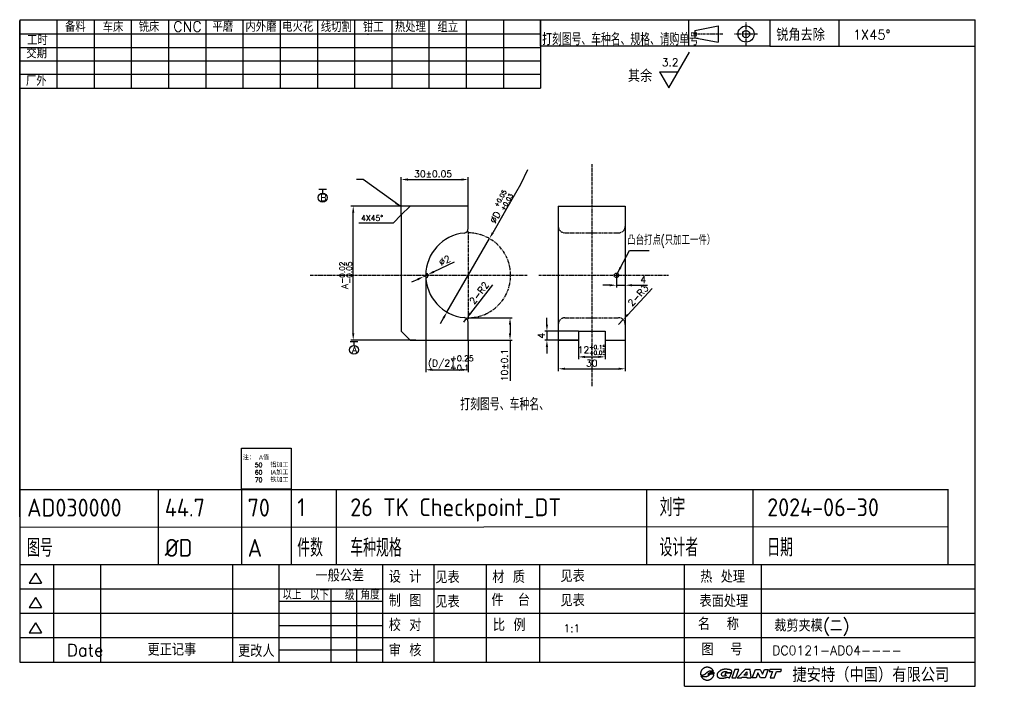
# Model space of a CAD drawing. Extents: x 3608 to 4049, y -2875 to -2577.
import ezdxf

# ---------------------------------------------------------------- set-up
doc = ezdxf.new("R2010")
doc.units = 0
doc.header["$MEASUREMENT"] = 0
doc.linetypes.add('CENTER', pattern=[2, 1.25, -0.25, 0.25, -0.25])
doc.linetypes.add('PHANTOM', pattern=[2.5, 1.25, -0.25, 0.25, -0.25, 0.25, -0.25])
doc.layers.get('0').update_dxf_attribs({"linetype": 'CONTINUOUS'})
doc.layers.get('DEFPOINTS').update_dxf_attribs({"linetype": 'CONTINUOUS'})
for name, color, linetype in [('CEN', 1, 'CENTER'), ('CON', 7, 'CONTINUOUS'), ('DIM', 7, 'CONTINUOUS'), ('F', 7, 'CONTINUOUS'), ('TXT', 7, 'CONTINUOUS')]:
    doc.layers.add(name, color=color, linetype=linetype)
doc.layers.add('UTI', color=4, linetype='PHANTOM', plot=False)
doc.styles.add('ACISOTS', font='isocp.shx', dxfattribs={"height": 8, "bigfont": 'gbcbig.shx'})
doc.styles.add('HZ', font='complex.shx', dxfattribs={"bigfont": 'HZFS.SHX'})
doc.styles.get("Standard").update_dxf_attribs({"font": 'txt.shx', "bigfont": 'hzfs.shx'})
doc.styles.add('USER1', font='simplex', dxfattribs={"bigfont": 'dayum'})
doc.dimstyles.get("Standard").update_dxf_attribs({"dimtxt": 3, "dimasz": 3, "dimexe": 1, "dimexo": 0, "dimgap": 1, "dimtad": 1, "dimdec": 3, "dimrnd": 0.01, "dimdsep": 46, "dimtxsty": 'STANDARD', "dimcen": 0.09, "dimazin": 2, "dimtfac": 1, "dimtdec": 3, "dimtmove": 0, "dimatfit": 3, "dimfxl": 1, "dimtolj": 1, "dimarcsym": 0})

# ---------------------------------------------------------------- blocks, each defined once
blk = doc.blocks.new('*D12')
at = {"layer": 'DEFPOINTS', "color": 0, "transparency": 16777216}
for p in [(3875.2, -2691.32), (3879.2, -2691.32), (3879.2, -2695.76)]:
    blk.add_point(p, dxfattribs=at)
at = {"layer": 'DIM', "color": 0, "lineweight": -2, "transparency": 16777216}
for p, q in [((3875.2, -2691.32), (3875.2, -2696.76)), ((3879.2, -2691.32), (3879.2, -2696.76)), ((3872.2, -2695.76), (3869.2, -2695.76)), ((3875.2, -2695.76), (3879.2, -2695.76)), ((3882.2, -2695.76), (3889.2, -2695.76))]:
    blk.add_line(p, q, dxfattribs=at)
at = {"layer": 'DIM', "color": 0, "transparency": 16777216}
for points in [[(3872.2, -2695.26), (3872.2, -2696.26), (3875.2, -2695.76)], [(3882.2, -2695.26), (3882.2, -2696.26), (3879.2, -2695.76)]]:
    blk.add_solid(points, dxfattribs=at)
at = {"layer": 'DIM', "color": 0, "transparency": 16777216, "insert": (3887.2, -2693.26), "char_height": 3, "attachment_point": 5}
blk.add_mtext('\\A1;4', dxfattribs=at)
blk = doc.blocks.new('*D13')
at = {"layer": 'DEFPOINTS', "color": 0, "transparency": 16777216}
for p in [(3788.97, -2691.85), (3790.78, -2691)]:
    blk.add_point(p, dxfattribs=at)
at = {"layer": 'DIM', "color": 0, "lineweight": -2, "transparency": 16777216}
for p, q in [((3802.54, -2685.46), (3793.5, -2689.72)), ((3786.26, -2693.13), (3783.55, -2694.41)), ((3788.97, -2691.85), (3790.78, -2691))]:
    blk.add_line(p, q, dxfattribs=at)
at = {"layer": 'DIM', "color": 0, "transparency": 16777216}
for points in [[(3786.05, -2692.68), (3786.47, -2693.58), (3788.97, -2691.85)], [(3793.28, -2689.27), (3793.71, -2690.17), (3790.78, -2691)]]:
    blk.add_solid(points, dxfattribs=at)
at = {"layer": 'DIM', "color": 0, "transparency": 16777216, "insert": (3798.31, -2684.69), "char_height": 3, "attachment_point": 5, "rotation": 25.2288}
blk.add_mtext('\\A1;∅2', dxfattribs=at)
blk = doc.blocks.new('*D14')
at = {"layer": 'DEFPOINTS', "color": 0, "transparency": 16777216}
for p in [(3808.1, -2710.64), (3806.88, -2712.22)]:
    blk.add_point(p, dxfattribs=at)
at = {"layer": 'DIM', "color": 0, "lineweight": -2, "transparency": 16777216}
for p, q in [((3819.69, -2695.58), (3809.93, -2708.26)), ((3806.88, -2712.22), (3808.1, -2710.64))]:
    blk.add_line(p, q, dxfattribs=at)
at = {"layer": 'DIM', "color": 0, "transparency": 16777216}
blk.add_solid([(3809.53, -2707.95), (3810.33, -2708.56), (3808.1, -2710.64)], dxfattribs=at)
at = {"layer": 'DIM', "color": 0, "transparency": 16777216, "insert": (3813.75, -2699.21), "char_height": 3, "attachment_point": 5, "rotation": 52.3917}
blk.add_mtext('\\A1;2-R2', dxfattribs=at)
blk = doc.blocks.new('*D15')
at = {"layer": 'DEFPOINTS', "color": 0, "transparency": 16777216}
for p in [(3876.2, -2713.32), (3878.25, -2711.12)]:
    blk.add_point(p, dxfattribs=at)
at = {"layer": 'DIM', "color": 0, "lineweight": -2, "transparency": 16777216}
for p, q in [((3891.23, -2697.25), (3880.3, -2708.93)), ((3876.2, -2713.32), (3878.25, -2711.12))]:
    blk.add_line(p, q, dxfattribs=at)
at = {"layer": 'DIM', "color": 0, "transparency": 16777216}
blk.add_solid([(3879.93, -2708.59), (3880.66, -2709.27), (3878.25, -2711.12)], dxfattribs=at)
at = {"layer": 'DIM', "color": 0, "transparency": 16777216, "insert": (3884.96, -2700.29), "char_height": 3, "attachment_point": 5, "rotation": 46.9233}
blk.add_mtext('\\A1;2-R3', dxfattribs=at)
blk = doc.blocks.new('*D16')
at = {"layer": 'DEFPOINTS', "color": 0, "transparency": 16777216}
for p in [(3849.2, -2720.32), (3879.2, -2720.32), (3879.2, -2733.13)]:
    blk.add_point(p, dxfattribs=at)
at = {"layer": 'DIM', "color": 0, "lineweight": -2, "transparency": 16777216}
for p, q in [((3849.2, -2720.32), (3849.2, -2734.13)), ((3879.2, -2720.32), (3879.2, -2734.13)), ((3852.2, -2733.13), (3876.2, -2733.13))]:
    blk.add_line(p, q, dxfattribs=at)
at = {"layer": 'DIM', "color": 0, "transparency": 16777216}
for points in [[(3852.2, -2732.63), (3852.2, -2733.63), (3849.2, -2733.13)], [(3876.2, -2732.63), (3876.2, -2733.63), (3879.2, -2733.13)]]:
    blk.add_solid(points, dxfattribs=at)
at = {"layer": 'DIM', "color": 0, "transparency": 16777216, "insert": (3864.2, -2730.63), "char_height": 3, "attachment_point": 5}
blk.add_mtext('\\A1;30', dxfattribs=at)
blk = doc.blocks.new('*D17')
at = {"layer": 'DEFPOINTS', "color": 0, "transparency": 16777216}
for p in [(3858.2, -2720.32), (3870.2, -2720.32), (3870.2, -2727.8)]:
    blk.add_point(p, dxfattribs=at)
at = {"layer": 'DIM', "color": 0, "lineweight": -2, "transparency": 16777216}
for p, q in [((3858.2, -2720.32), (3858.2, -2728.8)), ((3870.2, -2720.32), (3870.2, -2728.8)), ((3861.2, -2727.8), (3867.2, -2727.8))]:
    blk.add_line(p, q, dxfattribs=at)
at = {"layer": 'DIM', "color": 0, "transparency": 16777216}
for points in [[(3861.2, -2727.3), (3861.2, -2728.3), (3858.2, -2727.8)], [(3867.2, -2727.3), (3867.2, -2728.3), (3870.2, -2727.8)]]:
    blk.add_solid(points, dxfattribs=at)
at = {"layer": 'DIM', "color": 0, "transparency": 16777216, "insert": (3864.2, -2724.7), "char_height": 3, "attachment_point": 5}
blk.add_mtext('\\A1;12{\\H1.8;\\S+0.15^ +0.05;}', dxfattribs=at)
blk = doc.blocks.new('*D18')
at = {"layer": 'DEFPOINTS', "color": 0, "transparency": 16777216}
for p in [(3808.88, -2710.32), (3827.6, -2710.32), (3808.88, -2720.32)]:
    blk.add_point(p, dxfattribs=at)
at = {"layer": 'DIM', "color": 0, "lineweight": -2, "transparency": 16777216}
for p, q in [((3808.88, -2710.32), (3828.6, -2710.32)), ((3827.6, -2713.32), (3827.6, -2717.32)), ((3808.88, -2720.32), (3828.6, -2720.32)), ((3827.6, -2720.32), (3827.6, -2738.5))]:
    blk.add_line(p, q, dxfattribs=at)
at = {"layer": 'DIM', "color": 0, "transparency": 16777216}
for points in [[(3827.1, -2713.32), (3828.1, -2713.32), (3827.6, -2710.32)], [(3827.1, -2717.32), (3828.1, -2717.32), (3827.6, -2720.32)]]:
    blk.add_solid(points, dxfattribs=at)
at = {"layer": 'DIM', "color": 0, "transparency": 16777216, "insert": (3825.1, -2731.5), "char_height": 3, "attachment_point": 5, "rotation": 90}
blk.add_mtext('\\A1;10±0.1', dxfattribs=at)
blk = doc.blocks.new('*D19')
at = {"layer": 'DEFPOINTS', "color": 0, "transparency": 16777216}
for p in [(3858.2, -2716.32), (3844.12, -2720.32), (3858.2, -2720.32)]:
    blk.add_point(p, dxfattribs=at)
at = {"layer": 'DIM', "color": 0, "lineweight": -2, "transparency": 16777216}
for p, q in [((3844.12, -2713.32), (3844.12, -2710.32)), ((3858.2, -2716.32), (3843.12, -2716.32)), ((3844.12, -2716.32), (3844.12, -2720.32)), ((3858.2, -2720.32), (3843.12, -2720.32)), ((3844.12, -2723.32), (3844.12, -2726.32))]:
    blk.add_line(p, q, dxfattribs=at)
at = {"layer": 'DIM', "color": 0, "transparency": 16777216}
for points in [[(3843.62, -2713.32), (3844.62, -2713.32), (3844.12, -2716.32)], [(3843.62, -2723.32), (3844.62, -2723.32), (3844.12, -2720.32)]]:
    blk.add_solid(points, dxfattribs=at)
at = {"layer": 'DIM', "color": 0, "transparency": 16777216, "insert": (3841.62, -2718.32), "char_height": 3, "attachment_point": 5, "rotation": 90}
blk.add_mtext('\\A1;4', dxfattribs=at)
blk = doc.blocks.new('*D20')
at = {"layer": 'DEFPOINTS', "color": 0, "transparency": 16777216}
for p in [(3818.39, -2674.87), (3799.37, -2707.76)]:
    blk.add_point(p, dxfattribs=at)
at = {"layer": 'DIM', "color": 0, "lineweight": -2, "transparency": 16777216}
for p, q in [((3824.9, -2663.61), (3819.89, -2672.27)), ((3799.37, -2707.76), (3818.39, -2674.87)), ((3797.86, -2710.36), (3796.36, -2712.96))]:
    blk.add_line(p, q, dxfattribs=at)
at = {"layer": 'DIM', "color": 0, "transparency": 16777216}
for points in [[(3819.46, -2672.02), (3820.33, -2672.52), (3818.39, -2674.87)], [(3797.43, -2710.11), (3798.3, -2710.61), (3799.37, -2707.76)]]:
    blk.add_solid(points, dxfattribs=at)
at = {"layer": 'DIM', "color": 0, "transparency": 16777216, "insert": (3820.98, -2665.39), "char_height": 3, "attachment_point": 5, "rotation": 59.9558}
blk.add_mtext('\\A1;%%CD', dxfattribs=at)
blk = doc.blocks.new('*D21')
at = {"layer": 'DEFPOINTS', "color": 0, "transparency": 16777216}
for p in [(3789.88, -2691.43), (3808.88, -2720.32), (3808.88, -2733.57)]:
    blk.add_point(p, dxfattribs=at)
at = {"layer": 'DIM', "color": 0, "lineweight": -2, "transparency": 16777216}
for p, q in [((3789.88, -2691.43), (3789.88, -2734.57)), ((3808.88, -2720.32), (3808.88, -2734.57)), ((3792.88, -2733.57), (3805.88, -2733.57))]:
    blk.add_line(p, q, dxfattribs=at)
at = {"layer": 'DIM', "color": 0, "transparency": 16777216}
for points in [[(3792.88, -2733.07), (3792.88, -2734.07), (3789.88, -2733.57)], [(3805.88, -2733.07), (3805.88, -2734.07), (3808.88, -2733.57)]]:
    blk.add_solid(points, dxfattribs=at)
at = {"layer": 'DIM', "color": 0, "transparency": 16777216, "insert": (3796.75, -2731.07), "char_height": 3, "attachment_point": 5}
blk.add_mtext('\\A1;(D/2)', dxfattribs=at)
blk = doc.blocks.new('*D22')
at = {"layer": 'DEFPOINTS', "color": 0, "transparency": 16777216}
for p in [(3808.88, -2648.47), (3808.88, -2660.32), (3778.88, -2664.32)]:
    blk.add_point(p, dxfattribs=at)
at = {"layer": 'DIM', "color": 0, "lineweight": -2, "transparency": 16777216}
for p, q in [((3778.88, -2664.32), (3778.88, -2647.47)), ((3781.88, -2648.47), (3805.88, -2648.47)), ((3808.88, -2660.32), (3808.88, -2647.47))]:
    blk.add_line(p, q, dxfattribs=at)
at = {"layer": 'DIM', "color": 0, "transparency": 16777216}
for points in [[(3781.88, -2647.97), (3781.88, -2648.97), (3778.88, -2648.47)], [(3805.88, -2647.97), (3805.88, -2648.97), (3808.88, -2648.47)]]:
    blk.add_solid(points, dxfattribs=at)
at = {"layer": 'DIM', "color": 0, "transparency": 16777216, "insert": (3793.15, -2645.97), "char_height": 3, "attachment_point": 5}
blk.add_mtext('\\A1;30±0.05', dxfattribs=at)
blk = doc.blocks.new('GIANT')
for p, q in [((231.68, 30.5), (231.59, 30.43)), ((231.77, 30.56), (231.68, 30.5)), ((231.87, 30.62), (231.77, 30.56)), ((231.97, 30.68), (231.87, 30.62)), ((232.07, 30.73), (231.97, 30.68)), ((232.17, 30.77), (232.07, 30.73)), ((232.27, 30.81), (232.17, 30.77)), ((232.38, 30.85), (232.27, 30.81)), ((232.49, 30.88), (232.38, 30.85)), ((232.6, 30.91), (232.49, 30.88)), ((232.72, 30.93), (232.6, 30.91)), ((232.83, 30.94), (232.72, 30.93)), ((232.95, 30.95), (232.83, 30.94)), ((233.07, 30.96), (232.95, 30.95)), ((233.18, 30.95), (233.07, 30.96)), ((233.3, 30.95), (233.18, 30.95)), ((233.42, 30.93), (233.3, 30.95)), ((233.53, 30.91), (233.42, 30.93)), ((233.65, 30.89), (233.53, 30.91)), ((233.76, 30.86), (233.65, 30.89)), ((233.87, 30.82), (233.76, 30.86)), ((233.98, 30.78), (233.87, 30.82)), ((234.09, 30.74), (233.98, 30.78)), ((234.19, 30.68), (234.09, 30.74)), ((234.29, 30.63), (234.19, 30.68)), ((234.39, 30.57), (234.29, 30.63)), ((234.49, 30.5), (234.39, 30.57)), ((234.58, 30.43), (234.49, 30.5)), ((230.79, 28.9), (230.78, 28.78)), ((230.78, 28.78), (230.78, 28.67)), ((230.78, 28.67), (230.79, 28.56)), ((230.8, 29.01), (230.79, 28.9)), ((230.79, 28.56), (230.8, 28.45)), ((230.82, 29.12), (230.8, 29.01)), ((230.8, 28.45), (230.82, 28.34)), ((230.84, 29.23), (230.82, 29.12)), ((230.82, 28.34), (230.9, 28.32)), ((230.87, 29.33), (230.84, 29.23)), ((230.9, 29.44), (230.87, 29.33)), ((230.94, 29.55), (230.9, 29.44)), ((230.9, 28.32), (230.98, 28.31)), ((231.01, 27.94), (230.93, 27.97)), ((230.93, 27.97), (230.97, 27.88)), ((230.98, 29.65), (230.94, 29.55)), ((230.97, 27.88), (231.01, 27.79)), ((231.03, 29.75), (230.98, 29.65)), ((230.98, 28.31), (231.07, 28.3)), ((231.08, 27.91), (231.01, 27.94)), ((231.01, 27.79), (231.06, 27.7)), ((231.09, 29.84), (231.03, 29.75)), ((231.06, 27.7), (231.11, 27.61)), ((231.07, 28.3), (231.15, 28.29)), ((231.15, 27.88), (231.08, 27.91)), ((231.15, 29.94), (231.09, 29.84)), ((231.11, 27.61), (231.17, 27.53)), ((231.21, 30.03), (231.15, 29.94)), ((231.15, 28.29), (231.23, 28.28)), ((231.23, 27.85), (231.15, 27.88)), ((231.17, 27.53), (231.23, 27.45)), ((231.28, 30.12), (231.21, 30.03)), ((231.23, 28.28), (231.31, 28.28)), ((231.3, 27.81), (231.23, 27.85)), ((231.23, 27.45), (231.29, 27.37)), ((231.35, 30.2), (231.28, 30.12)), ((231.29, 27.37), (231.36, 27.29)), ((231.38, 27.79), (231.3, 27.81)), ((231.31, 28.28), (231.39, 28.28)), ((231.43, 30.28), (231.35, 30.2)), ((231.36, 27.29), (231.43, 27.22)), ((231.46, 27.76), (231.38, 27.79)), ((231.39, 28.28), (231.48, 28.28)), ((231.51, 30.36), (231.43, 30.28)), ((231.43, 27.22), (231.5, 27.15)), ((231.53, 27.73), (231.46, 27.76)), ((231.48, 28.28), (231.56, 28.28)), ((231.5, 27.15), (231.57, 27.09)), ((231.59, 30.43), (231.51, 30.36)), ((231.61, 27.71), (231.53, 27.73)), ((231.56, 28.28), (231.64, 28.29)), ((231.57, 27.09), (231.65, 27.02)), ((231.69, 27.69), (231.61, 27.71)), ((231.64, 28.29), (231.72, 28.31)), ((231.77, 27.67), (231.69, 27.69)), ((231.72, 28.31), (231.8, 28.32)), ((231.85, 27.66), (231.77, 27.67)), ((231.8, 28.32), (231.88, 28.35)), ((231.93, 27.65), (231.85, 27.66)), ((231.88, 28.35), (231.96, 28.37)), ((232.01, 27.64), (231.93, 27.65)), ((231.96, 28.37), (232.03, 28.41)), ((232.09, 27.63), (232.01, 27.64)), ((232.03, 28.41), (232.11, 28.44)), ((232.18, 27.63), (232.09, 27.63)), ((232.11, 28.44), (232.18, 28.49)), ((232.18, 28.49), (232.25, 28.53)), ((232.26, 27.62), (232.18, 27.63)), ((232.25, 28.53), (232.31, 28.58)), ((232.34, 27.62), (232.26, 27.62)), ((232.31, 28.58), (232.37, 28.63)), ((232.42, 27.63), (232.34, 27.62)), ((232.37, 28.63), (232.44, 28.69)), ((232.5, 27.64), (232.42, 27.63)), ((232.44, 28.69), (232.5, 28.74)), ((232.5, 28.74), (232.56, 28.8)), ((232.58, 27.64), (232.5, 27.64)), ((232.56, 28.8), (232.62, 28.86)), ((232.66, 27.66), (232.58, 27.64)), ((232.62, 28.86), (232.68, 28.91)), ((232.74, 27.67), (232.66, 27.66)), ((232.68, 28.91), (232.74, 28.97)), ((232.74, 28.97), (232.8, 29.03)), ((232.82, 27.69), (232.74, 27.67)), ((232.8, 29.03), (232.86, 29.08)), ((232.9, 27.72), (232.82, 27.69)), ((232.86, 29.08), (232.92, 29.13)), ((232.98, 27.74), (232.9, 27.72)), ((232.92, 29.13), (232.98, 29.19)), ((232.98, 29.19), (233.05, 29.24)), ((233.05, 27.77), (232.98, 27.74)), ((233.05, 29.24), (233.11, 29.29)), ((233.13, 27.8), (233.05, 27.77)), ((233.11, 29.29), (233.18, 29.33)), ((233.2, 27.84), (233.13, 27.8)), ((233.18, 29.33), (233.25, 29.38)), ((233.27, 27.88), (233.2, 27.84)), ((233.25, 29.38), (233.32, 29.42)), ((233.34, 27.92), (233.27, 27.88)), ((233.28, 28.48), (233.35, 28.58)), ((233.38, 28.54), (233.28, 28.48)), ((233.32, 29.42), (233.39, 29.46)), ((233.41, 27.97), (233.34, 27.92)), ((233.35, 28.58), (233.43, 28.68)), ((233.48, 28.6), (233.38, 28.54)), ((233.39, 29.46), (233.46, 29.5)), ((233.47, 28.01), (233.41, 27.97)), ((233.43, 28.68), (233.51, 28.77)), ((233.46, 29.5), (233.54, 29.54)), ((233.54, 28.06), (233.47, 28.01)), ((233.59, 28.66), (233.48, 28.6)), ((233.51, 28.77), (233.61, 28.86)), ((233.54, 29.54), (233.61, 29.57)), ((233.6, 28.12), (233.54, 28.06)), ((233.69, 28.72), (233.59, 28.66)), ((233.66, 28.17), (233.6, 28.12)), ((233.61, 29.57), (233.69, 29.6)), ((233.61, 28.86), (233.7, 28.93)), ((233.72, 28.22), (233.66, 28.17)), ((233.69, 29.6), (233.77, 29.63)), ((233.8, 28.77), (233.69, 28.72)), ((233.7, 28.93), (233.8, 29.01)), ((233.78, 28.28), (233.72, 28.22)), ((233.77, 29.63), (233.84, 29.66)), ((233.85, 28.33), (233.78, 28.28)), ((233.8, 29.01), (233.91, 29.07)), ((233.91, 28.82), (233.8, 28.77)), ((233.84, 29.66), (233.92, 29.68)), ((233.91, 28.38), (233.85, 28.33)), ((233.91, 29.07), (234.02, 29.13)), ((234.02, 28.86), (233.91, 28.82)), ((233.97, 28.43), (233.91, 28.38)), ((233.92, 29.68), (234, 29.7)), ((234.04, 28.48), (233.97, 28.43)), ((234, 29.7), (234.08, 29.72)), ((234.02, 29.13), (234.13, 29.18)), ((234.13, 28.9), (234.02, 28.86)), ((234.11, 28.52), (234.04, 28.48)), ((234.08, 29.72), (234.16, 29.73)), ((234.18, 28.56), (234.11, 28.52)), ((234.13, 29.18), (234.25, 29.22)), ((234.25, 28.92), (234.13, 28.9)), ((234.16, 29.73), (234.25, 29.74)), ((234.26, 28.58), (234.18, 28.56)), ((234.25, 29.74), (234.33, 29.75)), ((234.25, 29.22), (234.37, 29.25)), ((234.37, 28.94), (234.25, 28.92)), ((234.34, 28.61), (234.26, 28.58)), ((234.33, 29.75), (234.41, 29.75)), ((234.42, 28.62), (234.34, 28.61)), ((234.37, 29.25), (234.49, 29.28)), ((234.49, 28.95), (234.37, 28.94)), ((234.41, 29.75), (234.49, 29.75)), ((234.5, 28.62), (234.42, 28.62)), ((234.49, 29.75), (234.58, 29.75)), ((234.49, 29.28), (234.62, 29.3)), ((234.61, 28.94), (234.49, 28.95)), ((234.58, 28.62), (234.5, 28.62)), ((234.56, 27.05), (234.63, 27.12)), ((234.67, 30.35), (234.58, 30.43)), ((234.58, 29.75), (234.66, 29.74)), ((234.66, 28.62), (234.58, 28.62)), ((234.72, 28.93), (234.61, 28.94)), ((234.62, 29.3), (234.74, 29.31)), ((234.63, 27.12), (234.71, 27.19)), ((234.66, 29.74), (234.74, 29.73)), ((234.74, 28.61), (234.66, 28.62)), ((234.75, 30.27), (234.67, 30.35)), ((234.71, 27.19), (234.78, 27.26)), ((234.84, 28.91), (234.72, 28.93)), ((234.74, 29.73), (234.82, 29.72)), ((234.74, 29.31), (234.86, 29.31)), ((234.82, 28.59), (234.74, 28.61)), ((234.83, 30.18), (234.75, 30.27)), ((234.78, 27.26), (234.85, 27.33)), ((234.82, 29.72), (234.9, 29.7)), ((234.9, 28.57), (234.82, 28.59)), ((234.91, 30.1), (234.83, 30.18)), ((234.96, 28.88), (234.84, 28.91)), ((234.85, 27.33), (234.91, 27.41)), ((234.86, 29.31), (234.99, 29.3)), ((234.9, 29.7), (234.98, 29.68)), ((234.98, 28.55), (234.9, 28.57)), ((234.98, 30), (234.91, 30.1)), ((234.91, 27.41), (234.97, 27.49)), ((235.07, 28.84), (234.96, 28.88)), ((234.97, 27.49), (235.03, 27.57)), ((235.05, 29.91), (234.98, 30)), ((234.98, 29.68), (235.06, 29.65)), ((235.06, 28.53), (234.98, 28.55)), ((234.99, 29.3), (235.11, 29.28)), ((235.03, 27.57), (235.08, 27.66)), ((235.11, 29.81), (235.05, 29.91)), ((235.06, 29.65), (235.13, 29.63)), ((235.13, 28.5), (235.06, 28.53)), ((235.18, 28.8), (235.07, 28.84)), ((235.08, 27.66), (235.13, 27.74)), ((235.16, 29.7), (235.11, 29.81)), ((235.11, 29.28), (235.23, 29.24)), ((235.13, 29.63), (235.21, 29.6)), ((235.21, 28.47), (235.13, 28.5)), ((235.13, 27.74), (235.18, 27.83)), ((235.21, 29.6), (235.16, 29.7)), ((235.29, 28.74), (235.18, 28.8)), ((235.18, 27.83), (235.22, 27.93)), ((235.28, 28.44), (235.21, 28.47)), ((235.22, 27.93), (235.26, 28.02)), ((235.23, 29.24), (235.34, 29.19)), ((235.26, 28.02), (235.29, 28.12)), ((235.36, 28.41), (235.28, 28.44)), ((235.39, 28.67), (235.29, 28.74)), ((235.29, 28.12), (235.32, 28.21)), ((235.32, 28.21), (235.34, 28.31)), ((235.34, 29.19), (235.36, 29.09)), ((235.34, 28.31), (235.36, 28.41)), ((235.36, 29.09), (235.37, 28.98)), ((235.37, 28.98), (235.38, 28.88)), ((235.38, 28.88), (235.39, 28.78)), ((235.39, 28.78), (235.39, 28.67)), ((236.46, 28.45), (236.44, 28.33)), ((236.44, 28.33), (236.44, 28.22)), ((236.44, 28.22), (236.44, 28.1)), ((236.44, 28.1), (236.46, 27.98)), ((236.5, 28.56), (236.46, 28.45)), ((236.46, 27.98), (236.5, 27.87)), ((236.54, 28.67), (236.5, 28.56)), ((236.5, 27.87), (236.56, 27.77)), ((236.59, 28.78), (236.54, 28.67)), ((236.56, 27.77), (236.62, 27.67)), ((236.64, 28.88), (236.59, 28.78)), ((236.62, 27.67), (236.7, 27.58)), ((236.7, 28.98), (236.64, 28.88)), ((236.77, 29.08), (236.7, 28.98)), ((236.7, 27.58), (236.79, 27.51)), ((236.85, 29.17), (236.77, 29.08)), ((236.79, 27.51), (236.89, 27.44)), ((236.92, 29.26), (236.85, 29.17)), ((236.89, 27.44), (236.99, 27.38)), ((237, 29.34), (236.92, 29.26)), ((236.99, 27.38), (237.09, 27.33)), ((237.09, 29.42), (237, 29.34)), ((237.18, 29.5), (237.09, 29.42)), ((237.09, 27.33), (237.2, 27.29)), ((237.27, 29.58), (237.18, 29.5)), ((237.2, 27.29), (237.32, 27.25)), ((237.36, 29.65), (237.27, 29.58)), ((237.32, 27.25), (237.43, 27.22)), ((237.46, 29.71), (237.36, 29.65)), ((237.43, 27.22), (237.54, 27.2)), ((237.56, 29.78), (237.46, 29.71)), ((237.54, 27.2), (237.66, 27.18)), ((237.66, 29.84), (237.56, 29.78)), ((237.76, 29.89), (237.66, 29.84)), ((237.66, 27.18), (237.78, 27.17)), ((237.87, 29.95), (237.76, 29.89)), ((237.78, 27.17), (237.89, 27.16)), ((237.97, 30), (237.87, 29.95)), ((237.89, 27.16), (238.01, 27.16)), ((238.08, 30.04), (237.97, 30)), ((237.99, 28.53), (238, 28.65)), ((238, 28.41), (237.99, 28.53)), ((238, 28.65), (238.04, 28.77)), ((238.03, 28.29), (238, 28.41)), ((238.01, 27.16), (238.13, 27.16)), ((238.08, 28.17), (238.03, 28.29)), ((238.04, 28.77), (238.09, 28.89)), ((238.19, 30.08), (238.08, 30.04)), ((238.16, 28.07), (238.08, 28.17)), ((238.09, 28.89), (238.15, 28.99)), ((238.13, 27.16), (238.25, 27.16)), ((238.15, 28.99), (238.23, 29.09)), ((238.25, 27.99), (238.16, 28.07)), ((238.3, 30.12), (238.19, 30.08)), ((238.23, 29.09), (238.32, 29.17)), ((238.35, 27.92), (238.25, 27.99)), ((238.25, 27.16), (238.36, 27.17)), ((238.42, 30.15), (238.3, 30.12)), ((238.32, 29.17), (238.42, 29.25)), ((238.47, 27.88), (238.35, 27.92)), ((238.36, 27.17), (238.48, 27.18)), ((238.53, 30.18), (238.42, 30.15)), ((238.42, 29.25), (238.52, 29.32)), ((238.59, 27.85), (238.47, 27.88)), ((238.48, 27.18), (238.6, 27.2)), ((238.52, 29.32), (238.64, 29.37)), ((238.65, 30.2), (238.53, 30.18)), ((238.71, 27.83), (238.59, 27.85)), ((238.6, 27.2), (238.71, 27.21)), ((238.64, 29.37), (238.75, 29.42)), ((238.76, 30.22), (238.65, 30.2)), ((238.84, 27.84), (238.71, 27.83)), ((238.71, 27.21), (238.83, 27.23)), ((238.75, 29.42), (238.87, 29.46)), ((238.88, 30.24), (238.76, 30.22)), ((238.83, 27.23), (238.94, 27.26)), ((238.96, 27.86), (238.84, 27.84)), ((238.87, 29.46), (238.99, 29.48)), ((238.99, 30.25), (238.88, 30.24)), ((238.94, 27.26), (239.06, 27.28)), ((239.08, 27.89), (238.96, 27.86)), ((239.11, 30.26), (238.99, 30.25)), ((238.99, 29.48), (239.11, 29.5)), ((239.06, 27.28), (239.17, 27.31)), ((239.2, 27.93), (239.08, 27.89)), ((239.23, 30.27), (239.11, 30.26)), ((239.11, 29.5), (239.24, 29.51)), ((239.4, 28.87), (239.12, 28.24)), ((239.12, 28.24), (239.73, 28.24)), ((239.17, 27.31), (239.29, 27.34)), ((239.31, 27.97), (239.2, 27.93)), ((239.35, 30.27), (239.23, 30.27)), ((239.24, 29.51), (239.36, 29.51)), ((239.29, 27.34), (239.4, 27.37)), ((239.42, 28.03), (239.31, 27.97)), ((239.46, 30.27), (239.35, 30.27)), ((239.36, 29.51), (239.49, 29.49)), ((241.41, 28.87), (239.4, 28.87)), ((239.4, 27.37), (239.51, 27.4)), ((239.53, 28.1), (239.42, 28.03)), ((239.58, 30.27), (239.46, 30.27)), ((239.49, 29.49), (239.61, 29.46)), ((239.51, 27.4), (239.63, 27.44)), ((239.63, 28.17), (239.53, 28.1)), ((239.7, 30.26), (239.58, 30.27)), ((239.61, 29.46), (239.72, 29.42)), ((239.73, 28.24), (239.63, 28.17)), ((239.63, 27.44), (239.74, 27.47)), ((239.82, 30.25), (239.7, 30.26)), ((239.72, 29.42), (239.83, 29.36)), ((239.74, 27.47), (239.85, 27.49)), ((239.93, 30.25), (239.82, 30.25)), ((239.83, 29.36), (239.92, 29.27)), ((239.85, 27.49), (239.97, 27.51)), ((239.92, 29.27), (239.97, 29.16)), ((240.05, 30.23), (239.93, 30.25)), ((239.97, 29.16), (241.47, 29.16)), ((239.97, 27.51), (240.09, 27.51)), ((240.17, 30.22), (240.05, 30.23)), ((240.09, 27.51), (240.2, 27.5)), ((240.28, 30.21), (240.17, 30.22)), ((240.2, 27.5), (240.32, 27.47)), ((240.4, 30.19), (240.28, 30.21)), ((240.32, 27.47), (240.43, 27.44)), ((240.52, 30.17), (240.4, 30.19)), ((240.43, 27.44), (240.54, 27.39)), ((240.63, 30.15), (240.52, 30.17)), ((240.54, 27.39), (240.64, 27.34)), ((240.75, 30.13), (240.63, 30.15)), ((240.64, 27.34), (240.75, 27.29)), ((240.86, 30.1), (240.75, 30.13)), ((240.75, 27.29), (241.41, 28.87)), ((240.97, 30.06), (240.86, 30.1)), ((241.08, 30.02), (240.97, 30.06)), ((241.19, 29.97), (241.08, 30.02)), ((241.28, 29.9), (241.19, 29.97)), ((241.37, 29.82), (241.28, 29.9)), ((241.44, 29.73), (241.37, 29.82)), ((241.49, 29.62), (241.44, 29.73)), ((241.47, 29.16), (241.5, 29.27)), ((241.51, 29.51), (241.49, 29.62)), ((241.5, 29.27), (241.51, 29.39)), ((241.51, 29.39), (241.51, 29.51)), ((242.59, 30.21), (241.52, 27.29)), ((241.52, 27.29), (242.89, 27.29)), ((243.97, 30.21), (242.59, 30.21)), ((242.89, 27.29), (243.97, 30.21)), ((246.06, 30.21), (243.34, 27.29)), ((243.34, 27.29), (244.83, 27.29)), ((244.83, 27.29), (245.04, 27.54)), ((245.04, 27.54), (246.64, 27.54)), ((245.61, 28.21), (246.64, 29.42)), ((246.64, 28.21), (245.61, 28.21)), ((247.83, 30.21), (246.06, 30.21)), ((246.64, 29.42), (246.64, 28.21)), ((246.64, 27.54), (246.64, 27.29)), ((246.64, 27.29), (248.13, 27.29)), ((248.13, 27.29), (247.83, 30.21)), ((248.52, 27.29), (249.6, 30.21)), ((249.85, 27.29), (248.52, 27.29)), ((249.6, 30.21), (251.31, 30.21)), ((250.49, 29.01), (249.85, 27.29)), ((251.35, 27.29), (250.49, 29.01)), ((251.31, 30.21), (252.1, 28.61)), ((252.92, 27.29), (251.35, 27.29)), ((252.1, 28.61), (252.7, 30.21)), ((252.7, 30.21), (253.99, 30.21)), ((253.99, 30.21), (252.92, 27.29)), ((254.56, 30.21), (254.3, 29.5)), ((254.3, 29.5), (255.52, 29.5)), ((258.57, 30.21), (254.56, 30.21)), ((255.52, 29.5), (254.71, 27.29)), ((254.71, 27.29), (256.09, 27.29)), ((256.09, 27.29), (256.91, 29.5)), ((256.91, 29.5), (258.31, 29.5)), ((258.31, 29.5), (258.57, 30.21)), ((231.65, 27.02), (231.73, 26.96)), ((231.73, 26.96), (231.82, 26.91)), ((231.82, 26.91), (231.9, 26.86)), ((231.9, 26.86), (231.99, 26.81)), ((231.99, 26.81), (232.08, 26.76)), ((232.08, 26.76), (232.18, 26.72)), ((232.18, 26.72), (232.27, 26.69)), ((232.27, 26.69), (232.37, 26.65)), ((232.37, 26.65), (232.46, 26.63)), ((232.46, 26.63), (232.56, 26.6)), ((232.56, 26.6), (232.66, 26.58)), ((232.66, 26.58), (232.76, 26.57)), ((232.76, 26.57), (232.86, 26.55)), ((232.86, 26.55), (232.96, 26.55)), ((232.96, 26.55), (233.06, 26.54)), ((233.06, 26.54), (233.16, 26.54)), ((233.16, 26.54), (233.26, 26.55)), ((233.26, 26.55), (233.36, 26.56)), ((233.36, 26.56), (233.46, 26.57)), ((233.46, 26.57), (233.56, 26.59)), ((233.56, 26.59), (233.66, 26.61)), ((233.66, 26.61), (233.76, 26.64)), ((233.76, 26.64), (233.85, 26.67)), ((233.85, 26.67), (233.95, 26.7)), ((233.95, 26.7), (234.04, 26.74)), ((234.04, 26.74), (234.13, 26.78)), ((234.13, 26.78), (234.22, 26.83)), ((234.22, 26.83), (234.31, 26.88)), ((234.31, 26.88), (234.39, 26.93)), ((234.39, 26.93), (234.48, 26.99)), ((234.48, 26.99), (234.56, 27.05))]:
    blk.add_line(p, q)

msp = doc.modelspace()

# ---------------------------------------------------------------- linework, layer by layer
for p, q in [((3841.2742, -2588.8906), (3841.2742, -2576.9889)), ((4023.6326, -2786.9134), (4023.6326, -2820.6881))]:
    msp.add_line(p, q)
at = {"layer": 'CEN'}
for p, q in [((3933.2789, -2588.586), (3933.2789, -2578.243)), ((3922.9446, -2583.4145), (3909.548, -2583.4145)), ((3938.4535, -2583.4145), (3928.1043, -2583.4145)), ((3864.2011, -2641.6047), (3864.2011, -2741.0262)), ((3808.8782, -2671.6899), (3808.8782, -2710.9409)), ((3738.0641, -2691.3154), (3835.2806, -2691.3154)), ((3840.4393, -2691.3154), (3898.527, -2691.3154)), ((3875.2011, -2690.3154), (3875.2011, -2692.3154))]:
    msp.add_line(p, q, dxfattribs=at)
at = {"layer": 'CON', "color": 2}
for p, q in [((4035.7787, -2864.2843), (4035.7787, -2576.9889)), ((3608.0886, -2864.2843), (3770.6236, -2864.2843)), ((3608.0886, -2864.2843), (3819.7227, -2864.2843)), ((3770.6236, -2864.2843), (4035.7787, -2864.2843))]:
    msp.add_line(p, q, dxfattribs=at)
at = {"layer": 'CON'}
for p, q in [((3742.0536, -2652.7908), (3745.3677, -2652.7908)), ((3782.8782, -2660.3154), (3778.8782, -2664.3154)), ((3808.8782, -2660.3154), (3782.8782, -2660.3154)), ((3808.8782, -2670.4109), (3808.8782, -2660.3154)), ((3849.2011, -2660.3154), (3879.2011, -2660.3154)), ((3849.2011, -2660.3154), (3849.2011, -2720.3154)), ((3879.2011, -2660.3154), (3879.2011, -2720.3154)), ((3778.8782, -2664.3154), (3778.8782, -2716.3154)), ((3808.8782, -2720.3154), (3808.8782, -2712.22)), ((3782.8782, -2720.3154), (3778.8782, -2716.3154)), ((3858.2011, -2716.3154), (3858.2011, -2720.3154)), ((3858.2011, -2716.3154), (3870.2011, -2716.3154)), ((3870.2011, -2716.3154), (3870.2011, -2720.3154)), ((3756.091, -2720.8877), (3759.4051, -2720.8877)), ((3782.8782, -2720.3154), (3808.8782, -2720.3154)), ((3849.2011, -2720.3154), (3858.2011, -2720.3154)), ((3870.2011, -2720.3154), (3879.2011, -2720.3154))]:
    msp.add_line(p, q, dxfattribs=at)
at = {"layer": 'CON', "color": 2}
for points in [[(3608.0886, -2576.9889), (4035.7787, -2576.9889)], [(3608.0886, -2577.3104), (3608.0886, -2864.2843)], [(3608.0886, -2799.3782), (3608.0886, -2577.3104)]]:
    msp.add_lwpolyline(points, dxfattribs=at)
at = {"layer": 'CON'}
for centre, radius, start, end in [((3806.8782, -2670.4109), 2, 275.465024, 0), ((3808.8782, -2691.3154), 19, 95.465024, 264.534976), ((3806.8782, -2712.22), 2, 0, 84.534976)]:
    msp.add_arc(centre, radius, start, end, dxfattribs=at)
at = {"layer": 'DIM'}
for p, q in [((3624.7447, -2576.9889), (3624.7447, -2607.6262)), ((3641.4008, -2576.9889), (3641.4008, -2607.6262)), ((3641.4008, -2576.9889), (3641.4008, -2607.6262)), ((3658.0569, -2576.9889), (3658.0569, -2607.6262)), ((3674.713, -2576.9889), (3674.713, -2607.6262)), ((3691.3692, -2576.9889), (3691.3692, -2607.6262)), ((3691.3692, -2576.9889), (3691.3692, -2607.6262)), ((3708.0253, -2576.9889), (3708.0253, -2607.6262)), ((3724.6814, -2576.9889), (3724.6814, -2607.6262)), ((3741.3375, -2576.9889), (3741.3375, -2607.6262)), ((3757.9936, -2576.9889), (3757.9936, -2607.6262)), ((3774.6497, -2576.9889), (3774.6497, -2607.6262)), ((3791.3059, -2576.9889), (3791.3059, -2607.6262)), ((3807.962, -2576.9889), (3807.962, -2607.6262)), ((3824.6181, -2576.9889), (3824.6181, -2607.6262)), ((3841.2742, -2576.9889), (3841.2742, -2607.6262)), ((3907.5667, -2576.9889), (3907.5667, -2588.8906)), ((3943.917, -2576.9889), (3943.917, -2588.8906)), ((3974.9665, -2588.8906), (3974.9665, -2576.9889)), ((3910.3058, -2581.7784), (3920.7688, -2579.8011)), ((3910.3058, -2581.7784), (3910.3058, -2585.0506)), ((3920.7688, -2579.8011), (3920.7688, -2587.0279)), ((3608.0886, -2583.3311), (3841.2742, -2583.3311)), ((3910.3058, -2585.0506), (3920.7688, -2587.0279)), ((3608.0886, -2589.3518), (3841.2742, -2589.3518)), ((3907.5667, -2588.8906), (3841.2742, -2588.8906)), ((3898.6748, -2607.5254), (3907.9403, -2591.4772)), ((3943.917, -2588.8906), (3907.5667, -2588.8906)), ((3943.917, -2588.8906), (4035.7787, -2588.8906)), ((3608.0886, -2595.3724), (3841.2742, -2595.3724)), ((3894.5105, -2600.3126), (3902.8391, -2600.3126)), ((3894.5105, -2600.3126), (3898.6748, -2607.5254)), ((3608.0886, -2601.3931), (3841.2742, -2601.3931)), ((3608.0886, -2607.6262), (3841.2742, -2607.6262)), ((3743.7106, -2652.7908), (3743.7106, -2654.6118)), ((3785.4399, -2660.3154), (3756.4042, -2660.3154)), ((3782.8782, -2660.3154), (3756.7373, -2660.3154)), ((3757.4042, -2717.3154), (3757.4042, -2663.3154)), ((3785.4399, -2720.3154), (3756.4042, -2720.3154)), ((3782.8782, -2720.3154), (3756.7373, -2720.3154)), ((3757.7481, -2720.8877), (3757.7481, -2722.7086)), ((3608.0886, -2787.0692), (4023.6326, -2787.0692)), ((4023.6326, -2803.8008), (3608.0886, -2804.1125)), ((3608.0886, -2820.6881), (3726.1356, -2820.6881)), ((3623.4104, -2864.2843), (3623.4104, -2820.6881)), ((3644.3864, -2864.2843), (3644.3864, -2820.6881)), ((3703.4431, -2864.2843), (3703.4431, -2820.6881)), ((3724.3027, -2864.2843), (3724.3027, -2820.6881)), ((3726.1356, -2820.6881), (4035.7787, -2820.6881)), ((3770.6236, -2864.2843), (3770.6236, -2820.6881)), ((3793.666, -2864.2843), (3793.666, -2820.6881)), ((3817.0557, -2864.2843), (3817.0557, -2820.6881)), ((3840.8901, -2864.2843), (3840.8901, -2820.6881)), ((3940.2318, -2864.2843), (3940.2318, -2820.6881)), ((3615.0946, -2824.541), (3612.359, -2828.9578)), ((3615.0946, -2824.541), (3617.8302, -2828.9578)), ((3612.359, -2828.9578), (3617.8302, -2828.9578)), ((3608.0886, -2831.5872), (4035.7787, -2831.5872)), ((3747.4631, -2864.2843), (3747.4631, -2831.5872)), ((3759.0434, -2864.2843), (3759.0434, -2831.5872)), ((3615.0946, -2835.4779), (3612.359, -2839.8947)), ((3615.0946, -2835.4779), (3617.8302, -2839.8947)), ((3724.3027, -2837.0367), (3770.6236, -2837.0367)), ((3608.0886, -2842.4862), (4035.7787, -2842.4862)), ((3612.359, -2839.8947), (3617.8302, -2839.8947)), ((3615.0946, -2846.8355), (3612.359, -2851.2523)), ((3615.0946, -2846.8355), (3617.8302, -2851.2523)), ((3612.359, -2851.2523), (3617.8302, -2851.2523)), ((3724.3027, -2847.9357), (3770.6236, -2847.9357)), ((3608.0886, -2853.3852), (4035.7787, -2853.3852)), ((3724.3027, -2858.8347), (3770.6236, -2858.8347)), ((4035.7787, -2875.1454), (4035.7787, -2864.2843)), ((3905.7439, -2875.1454), (4035.7787, -2875.1454))]:
    msp.add_line(p, q, dxfattribs=at)
msp.add_lwpolyline([(3707.4447, -2768.661), (3729.6804, -2768.661), (3729.6804, -2786.9134), (3707.4447, -2786.9134)], close=True, dxfattribs=at)
msp.add_lwpolyline([(3905.7439, -2875.1454), (3905.7439, -2820.6881)], dxfattribs=at)
for centre, radius in [((3933.2789, -2583.4145), 3.6134), ((3933.2789, -2583.4145), 1.6361), ((3743.7106, -2656.5735), 1.9617), ((3757.7481, -2724.6703), 1.9617)]:
    msp.add_circle(centre, radius, dxfattribs=at)
msp.add_arc((3789.8785, -2691.4272), 1, 271.845148, 88.829233, dxfattribs=at)
for points in [[(3756.9042, -2663.3154), (3757.9042, -2663.3154), (3757.4042, -2660.3154)], [(3756.9042, -2717.3154), (3757.9042, -2717.3154), (3757.4042, -2720.3154)]]:
    msp.add_solid(points, dxfattribs=at)
at = {"layer": 'F'}
for p, q in [((3763.9821, -2583.3311), (3763.9821, -2583.7409)), ((3608.0886, -2615.9458), (3608.0886, -2799.3782)), ((3608.0886, -2820.6881), (3799.2461, -2820.6881))]:
    msp.add_line(p, q, dxfattribs=at)
at = {"layer": 'TXT'}
for p, q in [((3670.1074, -2787.0692), (3670.1074, -2820.844)), ((3707.4447, -2786.9134), (3707.4447, -2820.6881)), ((3729.6374, -2786.9134), (3729.6374, -2820.6881)), ((3749.8371, -2786.9134), (3749.8371, -2820.6881)), ((3888.6736, -2786.9134), (3888.6736, -2820.6881)), ((3936.2635, -2786.9134), (3936.2635, -2820.6881))]:
    msp.add_line(p, q, dxfattribs=at)
at = {"layer": 'UTI', "color": 5}
for p, q in [((3852.2011, -2672.3154), (3876.2011, -2672.3154)), ((3852.2011, -2710.3154), (3876.2011, -2710.3154))]:
    msp.add_line(p, q, dxfattribs=at)
msp.add_circle((3875.2011, -2691.3154), 1, dxfattribs=at)
for centre, start, end in [((3852.2011, -2669.3154), 180, 270), ((3876.2011, -2669.3154), 270, 0), ((3852.2011, -2713.3154), 90, 180), ((3876.2011, -2713.3154), 0, 90)]:
    msp.add_arc(centre, 3, start, end, dxfattribs=at)
at = {"layer": 'UTI'}
msp.add_arc((3808.8782, -2691.3154), 19, 270, 90, dxfattribs=at)

# ---------------------------------------------------------------- block references
at = {"xscale": 1.303336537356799, "yscale": 1.303336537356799, "zscale": 1.303336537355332}
msp.add_blockref('GIANT', (3612.115, -2906.962), dxfattribs=at)

# ---------------------------------------------------------------- texts
at = {"style": 'HZ'}
for p in [(3794.1631, -2829.0954), (3794.1631, -2840.0189)]:
    msp.add_text('见表', height=5.44952, dxfattribs=at).set_placement(p)
for p in [(3850.1577, -2828.5571), (3850.1577, -2828.5571), (3850.1577, -2839.4561)]:
    msp.add_attdef('见表', p, '1', height=5.4495, dxfattribs=at)
at = {"layer": 'DIM'}
for s, height, style, p in [('备料', 4.63409, 'HZ', (3628.3828, -2582.4197)), ('车床', 4.63409, 'HZ', (3645.2359, -2582.5715)), ('铣床', 4.63409, 'HZ', (3661.3286, -2582.4326)), ('CNC', 4.63409, 'HZ', (3676.8442, -2582.3739)), ('平磨', 4.63409, 'HZ', (3694.3414, -2582.3908)), ('内外磨', 4.63409, 'HZ', (3709.1423, -2582.4159)), ('电火花', 4.63409, 'HZ', (3725.592, -2582.3699)), ('线切割', 4.63409, 'HZ', (3742.8732, -2582.5216)), ('钳工', 4.63409, 'HZ', (3761.7177, -2582.5652)), ('热处理', 4.63409, 'HZ', (3776.0542, -2582.5046)), ('组立', 4.63409, 'HZ', (3795.1089, -2582.6059)), ('锐角去除', 5.44952, 'HZ', (3946.7637, -2586.4481)), ('工时', 4.63409, 'HZ', (3611.3798, -2588.3724)), ('交期', 4.63409, 'HZ', (3611.0264, -2594.2638)), ('厂外', 4.63409, 'HZ', (3610.8816, -2606.5819)), ('图号', 8, 'ACISOTS', (3611.3964, -2817.2217)), ('%%CD', 8, 'ACISOTS', (3673.0442, -2817.2217)), ('A', 8, 'ACISOTS', (3710.1454, -2817.2217)), ('件数', 8, 'ACISOTS', (3732.3381, -2817.2217)), ('车种规格', 8, 'ACISOTS', (3756.0756, -2817.2217)), ('设计者', 8, 'ACISOTS', (3894.5583, -2817.0658)), ('日期', 8, 'ACISOTS', (3942.7333, -2817.0658)), ('一般公差', 5.44952, 'HZ', (3740.4784, -2828.3357)), ('设 计', 5.44952, 'HZ', (3773.3079, -2828.8671)), ('材 质', 5.44952, 'HZ', (3819.655, -2828.9493)), ('热 处理', 5.44952, 'HZ', (3912.7476, -2828.8671)), ('以上', 4.08714, 'HZ', (3725.6651, -2836.2626)), ('以下', 4.08714, 'HZ', (3738.0194, -2836.4682)), ('级', 4.0871, 'HZ', (3753.6681, -2836.4682)), ('角度', 4.08714, 'HZ', (3760.6688, -2836.2626)), ('制 图', 5.44952, 'HZ', (3773.3079, -2839.5605)), ('件', 5.4495, 'HZ', (3819.293, -2839.2956)), ('台', 5.4495, 'HZ', (3831.0931, -2839.2956)), ('表面处理', 5.44952, 'HZ', (3912.4136, -2839.7247)), ('校 对', 5.44952, 'HZ', (3773.3079, -2850.4596)), ('比 例', 5.44952, 'HZ', (3819.9359, -2850.4421)), ('名  称', 5.44952, 'HZ', (3911.715, -2850.0046)), ('裁剪夹模(二)', 5.42828, 'HZ', (3945.9093, -2850.7111)), ('Date', 5.44952, 'HZ', (3629.1914, -2861.7086)), ('更正记事', 5.44952, 'HZ', (3665.3089, -2861.4549)), ('更改人', 5.44952, 'HZ', (3705.8396, -2862.0611)), ('审 核', 5.44952, 'HZ', (3773.3079, -2861.77)), ('图  号', 5.44952, 'HZ', (3913.3021, -2861.3573)), ('DC0121-AD04----', 4.087136, 'USER1', (3944.9726, -2861.158)), ('捷安特（中国）有限公司', 6.386151, 'HZ', (3954.0218, -2873.2438))]:
    msp.add_text(s, height=height, dxfattribs=dict(at, style=style)).set_placement(p)
at = {"layer": 'DIM', "style": 'HZ', "width": 0.7}
for s, height, p in [('打刻图号、车种名、规格、请购单号', 5.449515, (3841.9952, -2588.4321)), ('凸台打点(只加工一件）', 4, (3880.0339, -2677.6677)), ('打刻图号、车种名、', 5.49014, (3805.3043, -2751.7422))]:
    msp.add_text(s, height=height, dxfattribs=at).set_placement(p)
at = {"layer": 'DIM'}
msp.add_text('1X45%%d', height=4.2664, dxfattribs=at).set_placement((3981.0935, -2585.8557))
for s, height, p in [('-0.02', 2.4, (3753.6535, -2695.0579)), ('-0.05', 2.4, (3756.8535, -2695.0579)), ('A', 3, (3755.1042, -2697.4654))]:
    msp.add_text(s, height=height, rotation=90, dxfattribs=at).set_placement(p)
at = {"layer": 'DIM', "attachment_point": 1}
for s, insert, char_height, width in [('3.2', (3895.6209, -2594.3221), 3.48975, 8.661977), ('B', (3742.7275, -2655.0576), 3, 2.83), ('A', (3756.7649, -2723.1545), 3, 2.83), ('{\\H1.923x;+0.25\\P+0.1}', (3801.0467, -2727.2425), 1.3, 5.69), ('注： {\\fArial|b0|i0|c0|p32;A}值\\P   50  铝加工\\P   60  {\\fArial|b0|i0|c0|p32;IA}加工\\P   70  铁加工', (3707.9688, -2771.7944), 2, 30.645)]:
    msp.add_mtext(s, dxfattribs=dict(at, insert=insert, char_height=char_height, width=width))
at = {"layer": 'DIM', "insert": (3880.3627, -2599.4112), "char_height": 5.44952, "width": 12.903623, "attachment_point": 1, "style": 'HZ'}
msp.add_mtext('其余', dxfattribs=at)
at = {"layer": 'DIM', "insert": (3820.3547, -2659.9923), "char_height": 2, "width": 8.72, "attachment_point": 1, "rotation": 60}
msp.add_mtext('+0.05\\P+0.03', dxfattribs=at)
at = {"layer": 'DIM', "insert": (3770.8104, -2666.968), "char_height": 2.5, "attachment_point": 9}
msp.add_mtext('4X45%%d', dxfattribs=at)
at = {"layer": 'DIM', "style": 'HZ'}
msp.add_attdef('1:1', (3851.4958, -2850.9595), '1:1', height=3.4741, dxfattribs=at)
at = {"layer": 'TXT', "style": 'ACISOTS'}
for s, p in [('刘宇', (3894.5583, -2799.0658)), ('AD030000', (3611.3964, -2799.2217)), ('44.7', (3673.0442, -2799.2217)), ('70', (3710.1454, -2799.2217)), ('1', (3732.3381, -2799.0658)), ('26 TK Checkpoint_DT', (3756.0756, -2799.0658)), ('2024-06-30', (3942.7333, -2799.0658))]:
    msp.add_text(s, height=8, dxfattribs=at).set_placement(p)

# ---------------------------------------------------------------- dimensions: what is measured, and where the dimension line sits
at = {"layer": 'DIM'}
for base, p1, p2, override, picture, middle in [((3808.8782, -2648.4661), (3778.8782, -2664.3154), (3808.8782, -2660.3154), {"dimgap": 1, "dimtol": 1, "dimlim": 0, "dimtp": 0.05, "dimtm": 0.05}, '*D22', (3793.1489, -2648.4661)), ((3870.2011, -2727.8013), (3858.2011, -2720.3154), (3870.2011, -2720.3154), {"dimgap": 1, "dimtol": 1, "dimlim": 0, "dimtp": 0.15, "dimtm": -0.05, "dimtfac": 0.6}, '*D17', (3864.2011, -2727.8013))]:
    dim = msp.add_linear_dim(base=base, p1=p1, p2=p2, dimstyle='STANDARD', override=override, dxfattribs=at)
    dim.commit()
    dim.dimension.update_dxf_attribs({"geometry": picture, "text_midpoint": middle, "dimtype": 160})
dim = msp.add_diameter_dim_2p(p1=(3799.3655, -2707.7626), p2=(3818.3909, -2674.8683), text='%%CD', dimstyle='STANDARD', dxfattribs=at)
dim.commit()
dim.dimension.update_dxf_attribs({"geometry": '*D20', "text_midpoint": (3820.9832, -2665.393)})
dim = msp.add_diameter_dim_2p(p1=(3788.9739, -2691.8535), p2=(3790.7832, -2691.001), dimstyle='STANDARD', dxfattribs=at)
dim.commit()
dim.dimension.update_dxf_attribs({"geometry": '*D13', "text_midpoint": (3799.377, -2686.9518), "dimtype": 163})
dim = msp.add_linear_dim(base=(3808.8782, -2733.5671), p1=(3789.8785, -2691.4272), p2=(3808.8782, -2720.3154), text='(D/2)', dimstyle='STANDARD', dxfattribs=at)
dim.commit()
dim.dimension.update_dxf_attribs({"geometry": '*D21', "text_midpoint": (3796.75, -2733.5671), "dimtype": 160})
for base, p1, p2, angle, picture, middle, dimtype in [((3879.2011, -2695.7581), (3875.2011, -2691.3154), (3879.2011, -2691.3154), 0, '*D12', (3887.2011, -2695.7581), 161), ((3844.1164, -2720.3154), (3858.2011, -2716.3154), (3858.2011, -2720.3154), 90, '*D19', (3844.1164, -2718.3154), 160)]:
    dim = msp.add_linear_dim(base=base, p1=p1, p2=p2, angle=angle, dimstyle='STANDARD', dxfattribs=at)
    dim.commit()
    dim.dimension.update_dxf_attribs({"geometry": picture, "text_midpoint": middle, "dimtype": dimtype})
for center, mpoint, picture, middle in [((3806.8782, -2712.22), (3808.0987, -2710.6356), '*D14', (3813.7465, -2699.2074)), ((3876.2011, -2713.3154), (3878.25, -2711.1241), '*D15', (3884.9611, -2700.2862))]:
    dim = msp.add_radius_dim(center=center, mpoint=mpoint, dimstyle='STANDARD', override={"dimpost": '2-R<>'}, dxfattribs=at)
    dim.commit()
    dim.dimension.update_dxf_attribs({"geometry": picture, "text_midpoint": middle})
dim = msp.add_linear_dim(base=(3827.6038, -2710.3154), p1=(3808.8782, -2720.3154), p2=(3808.8782, -2710.3154), angle=90, dimstyle='STANDARD', override={"dimgap": 1, "dimtol": 1, "dimlim": 0, "dimtp": 0.1, "dimtm": 0.1}, dxfattribs=at)
dim.commit()
dim.dimension.update_dxf_attribs({"geometry": '*D18', "text_midpoint": (3827.6038, -2731.4999), "dimtype": 160})
dim = msp.add_linear_dim(base=(3879.2011, -2733.1344), p1=(3849.2011, -2720.3154), p2=(3879.2011, -2720.3154), dimstyle='STANDARD', dxfattribs=at)
dim.commit()
dim.dimension.update_dxf_attribs({"geometry": '*D16', "text_midpoint": (3864.2011, -2733.1344), "dimtype": 160})

# ---------------------------------------------------------------- leaders
for points, override in [([(3823.481, -2666.0676), (3832.4363, -2650.5566), (3835.5502, -2643.9563)], {"dimasz": 0, "dimgap": 1, "dimtad": 1}), ([(3778.8782, -2660.7414), (3761.8682, -2648.5149), (3758.8682, -2648.5149)], {"dimgap": 1, "dimtad": 1}), ([(3875.6606, -2690.4272), (3881.0659, -2680.1504), (3889.8863, -2680.1504)], {"dimgap": 1, "dimtad": 1})]:
    msp.add_leader(points, dimstyle='STANDARD', override=override, dxfattribs=at)
at = {"layer": 'DIM', "annotation_type": 0, "has_hookline": 1, "hookline_direction": 1, "text_width": 10.8333}
msp.add_leader([(3778.8782, -2664.3154), (3775.2256, -2667.968), (3771.8104, -2667.968)], dimstyle='STANDARD', override={"dimasz": 0, "dimgap": 1, "dimtad": 1}, dxfattribs=at)

doc.saveas('drawing.dxf')
